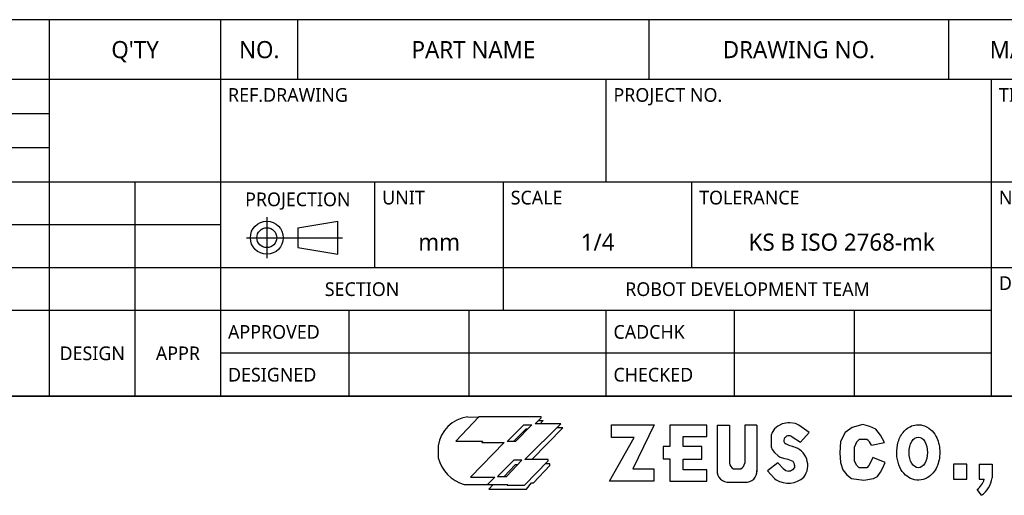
# Model space of a CAD drawing. Header units: millimetres. Extents: x 16 to 3344, y 34 to 2360.
# Tile 36 of 127: x 2486 to 2946, y 34 to 256. Entities that reach past the tile are written whole.
import ezdxf

# ---------------------------------------------------------------- set-up
doc = ezdxf.new("R2010")
doc.units = ezdxf.units.MM
doc.header["$LTSCALE"] = 185.02
doc.layers.get('0').update_dxf_attribs({"linetype": 'CONTINUOUS'})
doc.styles.add('TEXTSTYLE_3', font='malgun.ttf')

# ---------------------------------------------------------------- blocks, each defined once
blk = doc.blocks.new('TABLE_BL1', base_point=(2350, 167.99))
at = {"color": 134}
for p, q in [((2580, 255.99), (2120, 255.99)), ((2500, 79.99), (2500, 255.99)), ((2580, 79.99), (2580, 255.99)), ((2580, 227.99), (2120, 227.99)), ((2500, 211.99), (2120, 211.99)), ((2500, 195.99), (2120, 195.99)), ((2580, 179.99), (2120, 179.99)), ((2540, 79.99), (2540, 179.99)), ((2580, 159.99), (2120, 159.99)), ((2580, 139.99), (2120, 139.99)), ((2580, 119.99), (2120, 119.99)), ((2580, 79.99), (2120, 79.99))]:
    blk.add_line(p, q, dxfattribs=at)
at = {"color": 134, "attachment_point": 2, "line_spacing_factor": 0.9, "style": 'TEXTSTYLE_3'}
for s, insert, char_height, width in [("Q'TY", (2540, 245.99), 8, 23.3481), ('DESIGN', (2520, 103.19), 6.4, 31.2415), ('APPR', (2560, 103.19), 6.4, 21.4281)]:
    blk.add_mtext(s, dxfattribs=dict(at, insert=insert, char_height=char_height, width=width))
blk = doc.blocks.new('TABLE_BL2', base_point=(2930, 167.99))
at = {"color": 134}
for p, q in [((3280, 255.99), (2580, 255.99)), ((2580, 79.99), (2580, 255.99)), ((2616, 227.99), (2616, 255.99)), ((2780, 227.99), (2780, 255.99)), ((2920, 227.99), (2920, 255.99)), ((3280, 227.99), (2580, 227.99)), ((2760, 179.99), (2760, 227.99)), ((2940, 79.99), (2940, 227.99)), ((3280, 179.99), (2580, 179.99)), ((2652, 139.99), (2652, 179.99)), ((2712, 119.99), (2712, 179.99)), ((2800, 139.99), (2800, 179.99)), ((3280, 139.99), (2580, 139.99)), ((2940, 119.99), (2580, 119.99)), ((2640, 79.99), (2640, 119.99)), ((2696, 79.99), (2696, 119.99)), ((2760, 79.99), (2760, 119.99)), ((2820, 79.99), (2820, 119.99)), ((2876, 79.99), (2876, 119.99)), ((2940, 99.99), (2580, 99.99)), ((3280, 79.99), (2580, 79.99))]:
    blk.add_line(p, q, dxfattribs=at)
at = {"color": 134, "line_spacing_factor": 0.9, "style": 'TEXTSTYLE_3'}
for s, insert, char_height, width, attachment_point in [('NO.', (2598, 245.99), 8, 19.5259, 2), ('PART NAME', (2698, 245.99), 8, 62.0444, 2), ('DRAWING NO.', (2850, 245.99), 8, 75.4074, 2), ('MATERIAL', (2964, 245.99), 8, 51.6148, 2), ('REF.DRAWING', (2583.4, 223.99), 6.4, 57.9793, 1), ('PROJECT NO.', (2763.4, 223.99), 6.4, 54.3052, 1), ('TITLE', (2943.4, 223.99), 6.4, 20.7407, 1), ('PROJECTION', (2616, 175.19), 6.4, 51.6267, 2), ('UNIT', (2655.4, 175.99), 6.4, 20.1719, 1), ('SCALE', (2715.4, 175.99), 6.4, 25.197, 1), ('TOLERANCE', (2803.4, 175.99), 6.4, 48.8059, 1), ('NAME', (2943.4, 175.99), 6.4, 25.4104, 1), ('1/4', (2756, 155.99), 8, 16.6519, 2), ('KS B ISO 2768-mk', (2870, 155.99), 8, 92.9481, 2), ('mm', (2682, 155.99), 8, 19.5556, 2), ('DRAWING NO.', (2943.4, 135.99), 6.4, 60.3259, 1), ('SECTION', (2646, 133.19), 6.4, 35.8874, 2), ('ROBOT DEVELOPMENT TEAM', (2826, 133.19), 6.4, 131.3634, 2), ('APPROVED', (2583.4, 113.19), 6.4, 44.9185, 1), ('CADCHK', (2763.4, 113.19), 6.4, 35.2, 1), ('DESIGNED', (2583.4, 93.19), 6.4, 42.2163, 1), ('CHECKED', (2763.4, 93.19), 6.4, 38.5422, 1)]:
    blk.add_mtext(s, dxfattribs=dict(at, insert=insert, char_height=char_height, width=width, attachment_point=attachment_point))
blk = doc.blocks.new('A_BL3', base_point=(2614.45, 154.08))
at = {"color": 134}
for p, q in [((2601.52, 163.71), (2601.52, 144.46)), ((2616.02, 158.69), (2634.66, 161.72)), ((2634.66, 146.36), (2634.66, 161.72)), ((2616.02, 158.69), (2616.02, 149.4)), ((2591.98, 154.04), (2636.91, 154.04)), ((2616.02, 149.4), (2634.66, 146.36))]:
    blk.add_line(p, q, dxfattribs=at)
for radius in [7.68, 4.65]:
    blk.add_circle((2601.52, 154.04), radius, dxfattribs=at)

msp = doc.modelspace()

# ---------------------------------------------------------------- linework, layer by layer
at = {"color": 7}
msp.add_line((40, 80), (3280, 80), dxfattribs=at)
at = {"color": 134}
for p, q in [((2700.583, 70.254), (2689.734, 58.91)), ((2695.158, 70.254), (2700.515, 70.184)), ((2729.704, 70.254), (2700.583, 70.254)), ((2726.849, 66.972), (2729.704, 69.897)), ((2729.704, 69.897), (2729.704, 70.254)), ((2713.716, 58.767), (2721.567, 66.544)), ((2722.424, 64.475), (2716.772, 58.767)), ((2725.279, 66.544), (2717.713, 58.767)), ((2721.567, 66.544), (2725.279, 66.544)), ((2722.067, 50.348), (2738.769, 66.972)), ((2723.266, 64.475), (2722.424, 64.475)), ((2725.299, 50.348), (2739.697, 65.117)), ((2738.769, 66.972), (2726.849, 66.972)), ((2728.381, 68.542), (2730.632, 68.542)), ((2730.632, 68.542), (2729.135, 66.972)), ((2739.697, 65.117), (2736.905, 65.117)), ((2762.524, 66.613), (2782.384, 66.613)), ((2762.524, 60.645), (2762.524, 66.613)), ((2782.384, 66.613), (2772.389, 45.984)), ((2807.045, 66.354), (2789.782, 66.354)), ((2789.782, 66.354), (2789.782, 56.493)), ((2807.045, 61.164), (2807.045, 66.354)), ((2811.848, 66.354), (2817.559, 66.354)), ((2811.848, 66.354), (2811.848, 44.515)), ((2817.559, 66.354), (2817.559, 48.709)), ((2830.409, 66.354), (2824.698, 66.354)), ((2824.698, 66.354), (2824.698, 48.709)), ((2830.409, 66.354), (2830.409, 44.515)), ((2838.625, 64.688), (2837.455, 62.976)), ((2840.171, 65.941), (2838.625, 64.688)), ((2842.219, 66.986), (2840.171, 65.941)), ((2844.768, 67.445), (2842.219, 66.986)), ((2845.729, 67.445), (2844.768, 67.445)), ((2848.447, 67.11), (2845.729, 67.445)), ((2849.075, 66.912), (2848.447, 67.11)), ((2850.033, 66.401), (2849.075, 66.912)), ((2854.773, 63.051), (2850.033, 66.401)), ((2874.843, 65.363), (2871.603, 62.911)), ((2879.834, 66.676), (2874.843, 65.363)), ((2883.161, 65.801), (2879.834, 66.676)), ((2885.963, 64.575), (2883.161, 65.801)), ((2888.152, 61.685), (2885.963, 64.575)), ((2761.486, 40.275), (2773.038, 60.645)), ((2773.038, 60.645), (2762.524, 60.645)), ((2796.012, 61.164), (2807.045, 61.164)), ((2796.012, 56.493), (2796.012, 61.164)), ((2837.455, 62.976), (2837.079, 61.681)), ((2837.079, 61.681), (2837.079, 56.335)), ((2843.463, 60.57), (2843.857, 60.964)), ((2846.779, 60.931), (2850.719, 58.42)), ((2850.719, 58.42), (2854.773, 63.051)), ((2871.603, 62.911), (2869.414, 58.796)), ((2889.904, 58.358), (2888.152, 61.685)), ((2681.597, 56.803), (2681.597, 51.205)), ((2689.734, 58.91), (2702.296, 58.91)), ((2712.288, 58.339), (2696.586, 42.072)), ((2702.296, 58.91), (2701.868, 58.339)), ((2701.868, 58.339), (2712.288, 58.339)), ((2717.713, 58.767), (2713.716, 58.767)), ((2789.782, 56.493), (2786.537, 56.493)), ((2786.537, 56.493), (2786.537, 50.655)), ((2804.709, 56.493), (2796.012, 56.493)), ((2804.709, 50.525), (2804.709, 56.493)), ((2837.079, 56.335), (2837.539, 54.956)), ((2845.436, 56.836), (2843.922, 57.638)), ((2847.518, 56.268), (2845.436, 56.836)), ((2869.414, 58.796), (2869.064, 53.455)), ((2876.945, 58.445), (2875.894, 56.344)), ((2875.894, 49.777), (2875.894, 56.344)), ((2878.083, 59.671), (2876.945, 58.445)), ((2881.673, 59.671), (2878.083, 59.671)), ((2883.827, 57.118), (2889.904, 58.358)), ((2786.537, 50.655), (2789.782, 50.655)), ((2789.782, 50.655), (2789.782, 40.275)), ((2837.539, 54.956), (2838.583, 53.578)), ((2838.583, 53.578), (2840.297, 51.991)), ((2840.297, 51.991), (2841.174, 51.448)), ((2841.174, 51.448), (2842.846, 50.988)), ((2842.846, 50.988), (2844.809, 50.571)), ((2869.064, 53.455), (2869.414, 48.901)), ((2884.562, 51.353), (2883.424, 48.901)), ((2890.254, 48.901), (2884.562, 51.353)), ((2716.928, 49.992), (2709.291, 42.358)), ((2717.57, 47.851), (2712.301, 42.358)), ((2713.502, 42.358), (2720.568, 49.992)), ((2720.568, 49.992), (2716.928, 49.992)), ((2718.587, 47.851), (2717.57, 47.851)), ((2721.782, 38.291), (2732.845, 49.706)), ((2732.845, 50.348), (2722.067, 50.348)), ((2725.993, 39.432), (2733.701, 47.495)), ((2733.701, 48.351), (2731.531, 48.351)), ((2732.845, 49.706), (2732.845, 50.348)), ((2733.701, 47.495), (2733.701, 48.351)), ((2772.389, 45.984), (2782.254, 45.984)), ((2782.254, 45.984), (2782.254, 40.275)), ((2796.012, 50.525), (2804.709, 50.525)), ((2796.012, 45.465), (2796.012, 50.525)), ((2819.376, 45.984), (2822.881, 45.984)), ((2840.165, 48.8), (2835.283, 45.03)), ((2842.748, 46.025), (2840.165, 48.8)), ((2844.809, 50.571), (2847.131, 49.576)), ((2847.985, 46.644), (2846.941, 45.475)), ((2847.131, 49.576), (2847.474, 49.021)), ((2847.474, 49.021), (2847.685, 48.719)), ((2848.011, 47.636), (2847.985, 46.644)), ((2869.414, 48.901), (2870.553, 45.574)), ((2876.945, 47.676), (2875.894, 49.777)), ((2878.083, 46.45), (2876.945, 47.676)), ((2881.673, 46.45), (2878.083, 46.45)), ((2882.724, 47.588), (2881.673, 46.45)), ((2883.424, 48.901), (2882.724, 47.588)), ((2888.152, 44.436), (2889.203, 46.45)), ((2889.203, 46.45), (2890.254, 48.901)), ((2928.388, 48.099), (2922.259, 48.099)), ((2922.259, 48.099), (2922.259, 41.094)), ((2928.388, 41.094), (2928.388, 48.099)), ((2934.167, 48.099), (2940.209, 48.099)), ((2934.167, 48.099), (2934.167, 41.094)), ((2940.209, 48.099), (2940.209, 41.827)), ((2696.586, 42.072), (2707.935, 42.072)), ((2707.935, 42.072), (2704.58, 38.719)), ((2709.291, 42.358), (2713.502, 42.358)), ((2807.045, 45.465), (2796.012, 45.465)), ((2807.045, 40.275), (2807.045, 45.465)), ((2835.283, 45.03), (2838.596, 41.47)), ((2838.596, 41.47), (2839.356, 40.849)), ((2846.021, 44.848), (2845.257, 44.877)), ((2846.941, 45.475), (2846.021, 44.848)), ((2870.553, 45.574), (2872.304, 43.122)), ((2872.304, 43.122), (2874.493, 41.459)), ((2874.493, 41.459), (2880.272, 40.671)), ((2880.272, 40.671), (2884.825, 41.459)), ((2884.825, 41.459), (2886.664, 42.334)), ((2886.664, 42.334), (2888.152, 44.436)), ((2693.659, 38.719), (2714.144, 38.719)), ((2707.294, 38.719), (2705.222, 36.507)), ((2714.144, 38.719), (2713.787, 38.291)), ((2713.787, 38.291), (2721.782, 38.291)), ((2722.709, 36.507), (2725.136, 39.432)), ((2725.136, 39.432), (2725.993, 39.432)), ((2782.254, 40.275), (2761.486, 40.275)), ((2789.782, 40.275), (2807.045, 40.275)), ((2817.397, 39.756), (2824.86, 39.756)), ((2922.259, 41.094), (2928.388, 41.094)), ((2934.167, 41.094), (2936.565, 41.094)), ((2705.222, 36.507), (2722.709, 36.507)), ((2935.218, 33.596), (2933.215, 36.394))]:
    msp.add_line(p, q, dxfattribs=at)
for centre, radius, start, end in [((2697.287, 54.546), 15.852, 97.71868, 171.81467), ((2844.727, 59.294), 1.796, 134.74062, 219.1909), ((2845.138, 59.671), 1.82, 72.29606, 134.73032), ((2844.444, 57.059), 4.522, 56.06187, 76.24254), ((2845.588, 60.109), 2.98, 220.88185, 236.01823), ((2845.064, 47.533), 9.073, 323.58635, 75.19713), ((2879.543, 55.689), 4.516, 18.43988, 61.85518), ((2698.373, 55.343), 17.279, 193.85604, 254.1695), ((2821.193, 49.164), 3.663, 187.14569, 240.25657), ((2821.064, 49.164), 3.663, 299.74343, 352.85431), ((2845.442, 48.598), 3.726, 222.20895, 267.14673), ((2846.183, 47.677), 1.829, 358.24839, 34.75986), ((2816.959, 44.86), 5.123, 176.13466, 274.90828), ((2825.298, 44.86), 5.123, 265.09172, 3.86535), ((2844.983, 50.289), 10.99, 239.20005, 312.20086), ((2928.499, 43.299), 11.802, 304.70198, 352.8342), ((2928.499, 43.299), 8.362, 304.33206, 344.70985)]:
    msp.add_arc(centre, radius, start, end, dxfattribs=at)
msp.add_ellipse((2905.735, 53.647), major_axis=(0, 7.212), ratio=0.59491, dxfattribs=at)
msp.add_open_spline([(2905.735, 66.619), (2904.649, 66.619), (2903.57, 66.397), (2901.647, 65.63), (2900.803, 65.093), (2899.368, 63.879), (2898.772, 63.202), (2897.128, 60.876), (2896.446, 59.092), (2895.668, 55.415), (2895.586, 53.514), (2895.99, 49.954), (2896.42, 48.29), (2897.776, 45.408), (2898.61, 44.149), (2900.667, 42.265), (2901.749, 41.564), (2904.281, 40.697), (2905.726, 40.563), (2908.441, 41.008), (2909.681, 41.565), (2911.708, 42.986), (2912.512, 43.841), (2913.809, 45.653), (2914.306, 46.615), (2915.553, 49.817), (2915.881, 52.187), (2915.647, 56.884), (2915.095, 59.208), (2913.317, 62.437), (2912.526, 63.501), (2910.404, 65.335), (2909.039, 66.103), (2906.907, 66.556), (2906.321, 66.619), (2905.735, 66.619)], degree=3, knots=[0, 0, 0, 0, 0.2331631, 0.2331631, 0.4663262, 0.4663262, 0.6994892, 0.6994892, 1.2293572, 1.2293572, 1.7592252, 1.7592252, 2.2398627, 2.2398627, 2.642737, 2.642737, 2.9407701, 2.9407701, 3.2388031, 3.2388031, 3.5368362, 3.5368362, 3.8348693, 3.8348693, 4.1329023, 4.1329023, 4.7959377, 4.7959377, 5.4589731, 5.4589731, 5.8081578, 5.8081578, 6.1573426, 6.1573426, 6.2831853, 6.2831853, 6.2831853, 6.2831853], dxfattribs=at)

# ---------------------------------------------------------------- block references
for name, p in [('TABLE_BL1', (2349.999, 167.994)), ('TABLE_BL2', (2929.996, 167.992)), ('A_BL3', (2614.447, 154.084))]:
    msp.add_blockref(name, p)

doc.saveas('drawing.dxf')
